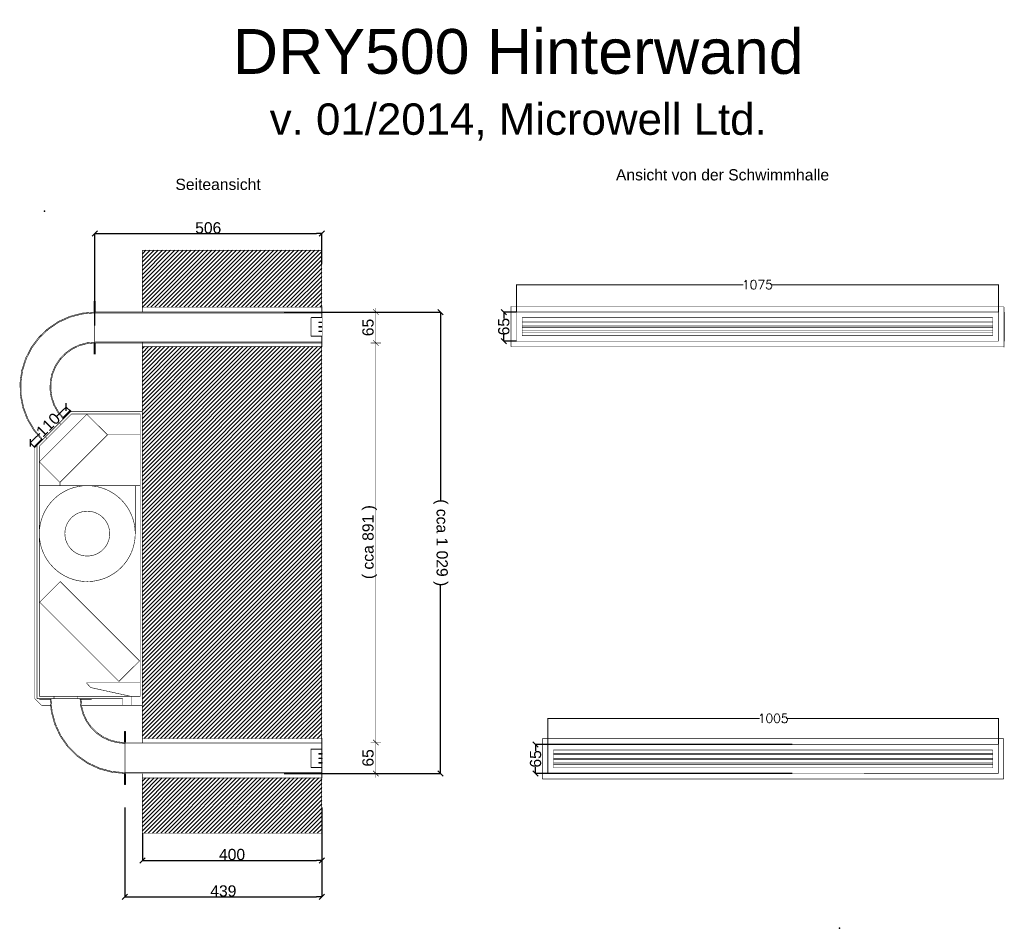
# Model space of a CAD drawing. Extents: x -1108 to 1088, y -1309 to 717.
import ezdxf

# ---------------------------------------------------------------- set-up
doc = ezdxf.new("R2010")
doc.units = 0
doc.header["$MEASUREMENT"] = 0
doc.linetypes.add('Achse', pattern=[11.5, 0, -4, 7.5, 0])
for name, color, linetype in [('Aktivní body', 7, 'Continuous'), ('Desky', 7, 'Continuous'), ('Kóty délkové', 7, 'Continuous'), ('Nábytek a zařízení', 7, 'Continuous'), ('Oblouky a kružnice', 7, 'Continuous'), ('Střechy', 7, 'Continuous'), ('Textové bloky', 7, 'Continuous'), ('Výplně', 7, 'Continuous'), ('Zdi', 7, 'Continuous'), ('Čáry', 7, 'Continuous')]:
    doc.layers.add(name, color=color, linetype=linetype)
doc.styles.add('GENERATED_STYLE_1', font='ARIAL.ttf')
doc.styles.get("Standard").update_dxf_attribs({"font": 'txt', "bigfont": 'BIGFONT.SHX'})
doc.dimstyles.new('Dimstyle_212', dxfattribs={"dimtxt": 25, "dimasz": 11.875, "dimexe": 0.18, "dimexo": 0, "dimgap": 0.09, "dimtad": 1, "dimdec": 0, "dimzin": 0, "dimdsep": 46, "dimtxsty": 'GENERATED_STYLE_1', "dimblk": 'ARROWHEAD_6', "dimblk1": 'ARROWHEAD_6', "dimblk2": 'ARROWHEAD_6', "dimcen": 0.09, "dimclrd": 7, "dimclre": 7, "dimclrt": 7, "dimazin": 0, "dimtfac": 1, "dimtdec": 4, "dimtmove": 0, "dimatfit": 0, "dimfxl": 1, "dimtolj": 1, "dimtzin": 0, "dimarcsym": 0})
doc.dimstyles.get("Standard").update_dxf_attribs({"dimtxt": 0.18, "dimasz": 0.18, "dimexe": 0.18, "dimexo": 0.0625, "dimgap": 0.09, "dimtad": 0, "dimtih": 1, "dimtoh": 1, "dimdec": 4, "dimzin": 0, "dimdsep": 46, "dimtxsty": 'Standard', "dimcen": 0.09, "dimadec": 0, "dimazin": 0, "dimtfac": 1, "dimtdec": 4, "dimtofl": 0, "dimtmove": 0, "dimatfit": 0, "dimfxl": 1, "dimtolj": 1, "dimtzin": 0, "dimarcsym": 0})
pattern_1 = [(45, (0, 0), (-4.596194, 4.596194), [])]

# ---------------------------------------------------------------- blocks, each defined once
blk = doc.blocks.new('HATCH_15', base_point=(20720, 1424.6))
at = {"layer": 'Výplně'}
blk.add_hatch(color=7, dxfattribs=at).paths.add_polyline_path([(20720, 1424.6), (20695, 1424.6), (20695, 1422.6), (20720, 1422.6)], flags=0)
at = {"layer": 'Výplně', "color": 7, "linetype": 'Continuous', "const_width": 1.25}
blk.add_lwpolyline([(20720, 1424.6), (20695, 1424.6), (20695, 1422.6), (20720, 1422.6)], close=True, dxfattribs=at)
blk = doc.blocks.new('HATCH_16', base_point=(20630, 1424.6))
at = {"layer": 'Výplně'}
blk.add_hatch(color=7, dxfattribs=at).paths.add_polyline_path([(20630, 1424.6), (20605, 1424.6), (20605, 1422.6), (20630, 1422.6)], flags=0)
at = {"layer": 'Výplně', "color": 7, "linetype": 'Continuous', "const_width": 1.25}
blk.add_lwpolyline([(20630, 1424.6), (20605, 1424.6), (20605, 1422.6), (20630, 1422.6)], close=True, dxfattribs=at)
blk = doc.blocks.new('HATCH_17', base_point=(20673.1, 2068))
at = {"layer": 'Výplně'}
blk.add_hatch(color=7, dxfattribs=at).paths.add_polyline_path([(20673.1, 2068), (20655.4, 2050.3), (20656.9, 2048.9), (20674.5, 2066.6)], flags=0)
at = {"layer": 'Výplně', "color": 7, "linetype": 'Continuous', "const_width": 1.25}
blk.add_lwpolyline([(20673.1, 2068), (20655.4, 2050.3), (20656.9, 2048.9), (20674.5, 2066.6)], close=True, dxfattribs=at)
blk = doc.blocks.new('HATCH_18', base_point=(20609.5, 2004.4))
at = {"layer": 'Výplně'}
blk.add_hatch(color=7, dxfattribs=at).paths.add_polyline_path([(20609.5, 2004.4), (20591.8, 1986.7), (20593.2, 1985.3), (20610.9, 2002.9)], flags=0)
at = {"layer": 'Výplně', "color": 7, "linetype": 'Continuous', "const_width": 1.25}
blk.add_lwpolyline([(20609.5, 2004.4), (20591.8, 1986.7), (20593.2, 1985.3), (20610.9, 2002.9)], close=True, dxfattribs=at)
blk = doc.blocks.new('HATCH_19', base_point=(21233.9, 1124.6))
at = {"layer": 'Zdi'}
h = blk.add_hatch(dxfattribs=at)
h.set_pattern_fill('cihla plná', scale=6.5, angle=45, style=0, pattern_type=0)
h.set_pattern_definition(pattern_1)
h.paths.add_polyline_path([(21233.9, 1124.6), (21233.9, 1247.6), (20833.9, 1247.6), (20833.9, 1124.6)], flags=0)
blk = doc.blocks.new('HATCH_20', base_point=(21233.9, 2209.6))
at = {"layer": 'Zdi'}
h = blk.add_hatch(dxfattribs=at)
h.set_pattern_fill('cihla plná', scale=6.5, angle=45, style=0, pattern_type=0)
h.set_pattern_definition(pattern_1)
h.paths.add_polyline_path([(21233.9, 2209.6), (20833.9, 2209.6), (20833.9, 1335.6), (21233.9, 1335.6)], flags=0)
blk = doc.blocks.new('HATCH_21', base_point=(21233.9, 2424.6))
at = {"layer": 'Zdi'}
h = blk.add_hatch(dxfattribs=at)
h.set_pattern_fill('cihla plná', scale=6.5, angle=45, style=0, pattern_type=0)
h.set_pattern_definition(pattern_1)
h.paths.add_polyline_path([(21233.9, 2424.6), (20833.9, 2424.6), (20833.9, 2297.6), (21233.9, 2297.6)], flags=0)
blk = doc.blocks.new('HATCH_5', base_point=(21234.9, 2273.7))
at = {"layer": 'Nábytek a zařízení'}
blk.add_hatch(color=7, dxfattribs=at).paths.add_polyline_path([(21234.9, 2273.7), (21234.9, 2298.7), (21234.4, 2298.7), (21233.9, 2298.2), (21233.9, 2275.4), (21233.7, 2274.9), (21233.2, 2274.7), (21210.4, 2274.7), (21209.9, 2274.2), (21209.9, 2273.7)], flags=0)
blk = doc.blocks.new('HATCH_6', base_point=(21234.9, 2233.7))
at = {"layer": 'Nábytek a zařízení'}
blk.add_hatch(color=7, dxfattribs=at).paths.add_polyline_path([(21234.9, 2233.7), (21209.9, 2233.7), (21209.9, 2233.2), (21210.4, 2232.7), (21233.1, 2232.7), (21233.6, 2232.4), (21233.9, 2231.9), (21233.9, 2209.2), (21234.4, 2208.7), (21234.9, 2208.7)], flags=0)
blk = doc.blocks.new('HATCH_7', base_point=(21226.9, 2254.6))
at = {"layer": 'Nábytek a zařízení'}
blk.add_hatch(color=7, dxfattribs=at).paths.add_polyline_path([(21226.9, 2254.6), (21226.9, 2252.6), (21234.9, 2252.6), (21234.9, 2254.6)], flags=0)
blk = doc.blocks.new('HATCH_8', base_point=(21226.9, 2244.6))
at = {"layer": 'Nábytek a zařízení'}
blk.add_hatch(color=7, dxfattribs=at).paths.add_polyline_path([(21226.9, 2244.6), (21226.9, 2242.6), (21234.9, 2242.6), (21234.9, 2244.6)], flags=0)
blk = doc.blocks.new('HATCH_9', base_point=(21226.9, 2264.6))
at = {"layer": 'Nábytek a zařízení'}
blk.add_hatch(color=7, dxfattribs=at).paths.add_polyline_path([(21226.9, 2264.6), (21226.9, 2262.6), (21234.9, 2262.6), (21234.9, 2264.6)], flags=0)
blk = doc.blocks.new('HATCH_10', base_point=(21227.1, 1292.4))
at = {"layer": 'Nábytek a zařízení'}
blk.add_hatch(color=7, dxfattribs=at).paths.add_polyline_path([(21227.1, 1292.4), (21227.1, 1290.4), (21235.1, 1290.4), (21235.1, 1292.4)], flags=0)
blk = doc.blocks.new('HATCH_11', base_point=(21227.1, 1282.4))
at = {"layer": 'Nábytek a zařízení'}
blk.add_hatch(color=7, dxfattribs=at).paths.add_polyline_path([(21227.1, 1282.4), (21227.1, 1280.4), (21235.1, 1280.4), (21235.1, 1282.4)], flags=0)
blk = doc.blocks.new('HATCH_12', base_point=(21227.1, 1302.4))
at = {"layer": 'Nábytek a zařízení'}
blk.add_hatch(color=7, dxfattribs=at).paths.add_polyline_path([(21227.1, 1302.4), (21227.1, 1300.4), (21235.1, 1300.4), (21235.1, 1302.4)], flags=0)
blk = doc.blocks.new('HATCH_13', base_point=(21234.9, 1271.5))
at = {"layer": 'Nábytek a zařízení'}
blk.add_hatch(color=7, dxfattribs=at).paths.add_polyline_path([(21234.9, 1271.5), (21209.9, 1271.5), (21209.9, 1271), (21210.4, 1270.5), (21233.1, 1270.5), (21233.6, 1270.2), (21233.9, 1269.8), (21233.9, 1247), (21234.4, 1246.5), (21234.9, 1246.5)], flags=0)
blk = doc.blocks.new('HATCH_14', base_point=(21234.9, 1311.5))
at = {"layer": 'Nábytek a zařízení'}
blk.add_hatch(color=7, dxfattribs=at).paths.add_polyline_path([(21234.9, 1311.5), (21234.9, 1336.5), (21234.4, 1336.5), (21233.9, 1336), (21233.9, 1313.3), (21233.6, 1312.8), (21233.1, 1312.5), (21210.4, 1312.5), (21209.9, 1312), (21209.9, 1311.5)], flags=0)
blk = doc.blocks.new('*D22')
at = {"layer": 'Kóty délkové', "color": 7, "linetype": 'Continuous', "const_width": 1.25}
for points in [[(21342.9, 2286.6), (21366.3, 2286.6)], [(21360.9, 2280.4), (21348.4, 2292.9)], [(21354.6, 2296), (21354.6, 2286.6)], [(21354.6, 2286.6), (21354.6, 2217.6)], [(21360.9, 2211.4), (21348.4, 2223.9)], [(21342.9, 2217.6), (21366.3, 2217.6)]]:
    blk.add_lwpolyline(points, dxfattribs=at)
at = {"layer": 'Kóty délkové', "color": 7, "style": 'GENERATED_STYLE_1', "oblique": 0}
blk.add_text('65', height=25, rotation=90, dxfattribs=at).set_placement((21349.6, 2232.8))
blk = doc.blocks.new('ARROWHEAD_6')
at = {"color": 0, "linetype": 'Continuous'}
for p, q in [((0, 0), (-1, 0)), ((-0.5, -0.5), (0.5, 0.5))]:
    blk.add_line(p, q, dxfattribs=at)
blk = doc.blocks.new('*D24')
at = {"layer": 'Kóty délkové', "color": 7, "linetype": 'Continuous', "const_width": 1.25}
for points in [[(21360.9, 2211.4), (21348.4, 2223.9)], [(21342.9, 2217.6), (21366.3, 2217.6)], [(21354.6, 2217.6), (21354.6, 1326.6)], [(21342.9, 1326.6), (21366.3, 1326.6)], [(21360.9, 1320.3), (21348.4, 1332.8)]]:
    blk.add_lwpolyline(points, dxfattribs=at)
at = {"layer": 'Kóty délkové', "color": 7, "style": 'GENERATED_STYLE_1', "oblique": 0}
blk.add_text('( cca 891 )', height=25, rotation=90, dxfattribs=at).set_placement((21349.6, 1691))
blk = doc.blocks.new('*D25')
at = {"layer": 'Kóty délkové', "color": 7, "linetype": 'Continuous', "const_width": 1.25}
for points in [[(21342.9, 1326.6), (21366.3, 1326.6)], [(21360.9, 1320.3), (21348.4, 1332.8)], [(21354.6, 1326.6), (21354.6, 1257.6)], [(21342.9, 1257.6), (21366.3, 1257.6)], [(21348.4, 1263.8), (21360.9, 1251.3)], [(21354.6, 1257.6), (21354.6, 1248.2)]]:
    blk.add_lwpolyline(points, dxfattribs=at)
at = {"layer": 'Kóty délkové', "color": 7, "style": 'GENERATED_STYLE_1', "oblique": 0}
blk.add_text('65', height=25, rotation=90, dxfattribs=at).set_placement((21349.6, 1272.8))
blk = doc.blocks.new('*D26')
at = {"layer": 'Defpoints', "color": 0}
for p in [(-518, 65), (-518, -964.1), (-169.6, -964.1)]:
    blk.add_point(p, dxfattribs=at)
at = {"layer": 'Kóty délkové', "color": 7, "linetype": 'Continuous', "lineweight": -2}
for p, q in [((-518, 65), (-169.4, 65)), ((-169.6, 53.1), (-169.6, -354.2)), ((-169.6, -952.2), (-169.6, -544.9)), ((-518, -964.1), (-169.4, -964.1))]:
    blk.add_line(p, q, dxfattribs=at)
at = {"layer": 'Kóty délkové', "color": 7, "lineweight": -2, "xscale": 11.875, "yscale": 11.875, "zscale": 11.875}
for p, rotation in [((-169.6, 65), 90), ((-169.6, -964.1), 270)]:
    blk.add_blockref('ARROWHEAD_6', p, dxfattribs=dict(at, rotation=rotation))
at = {"layer": 'Kóty délkové', "color": 7, "linetype": 'Continuous', "insert": (-169.6, -449.5), "char_height": 25, "attachment_point": 5, "rotation": 270, "style": 'GENERATED_STYLE_1'}
blk.add_mtext('\\A1;( cca 1\xa0029 )', dxfattribs=at)
blk = doc.blocks.new('*D27')
at = {"layer": 'Defpoints', "color": 0}
for p in [(-873.5, -1039.8), (-434.5, -1039.8), (-434.5, -1239.2)]:
    blk.add_point(p, dxfattribs=at)
at = {"layer": 'Kóty délkové', "color": 7, "linetype": 'Continuous', "lineweight": -2}
for p, q in [((-873.5, -1039.8), (-873.5, -1239.4)), ((-434.5, -1039.8), (-434.5, -1239.4)), ((-861.6, -1239.2), (-446.4, -1239.2))]:
    blk.add_line(p, q, dxfattribs=at)
at = {"layer": 'Kóty délkové', "color": 7, "lineweight": -2, "xscale": 11.875, "yscale": 11.875, "zscale": 11.875, "rotation": 180}
blk.add_blockref('ARROWHEAD_6', (-873.5, -1239.2), dxfattribs=at)
at = {"layer": 'Kóty délkové', "color": 7, "lineweight": -2, "xscale": 11.875, "yscale": 11.875, "zscale": 11.875}
blk.add_blockref('ARROWHEAD_6', (-434.5, -1239.2), dxfattribs=at)
at = {"layer": 'Kóty délkové', "color": 7, "linetype": 'Continuous', "insert": (-654, -1226.3), "char_height": 25, "attachment_point": 5, "style": 'GENERATED_STYLE_1'}
blk.add_mtext('\\A1;439', dxfattribs=at)
blk = doc.blocks.new('*D28')
at = {"layer": 'Defpoints', "color": 0}
for p in [(-834.5, -1097.1), (-434.5, -1097.1), (-434.5, -1157.8)]:
    blk.add_point(p, dxfattribs=at)
at = {"layer": 'Kóty délkové', "color": 7, "linetype": 'Continuous', "lineweight": -2}
for p, q in [((-834.5, -1097.1), (-834.5, -1158)), ((-434.5, -1097.1), (-434.5, -1158)), ((-822.7, -1157.8), (-446.4, -1157.8))]:
    blk.add_line(p, q, dxfattribs=at)
at = {"layer": 'Kóty délkové', "color": 7, "lineweight": -2, "xscale": 11.875, "yscale": 11.875, "zscale": 11.875, "rotation": 180}
blk.add_blockref('ARROWHEAD_6', (-834.5, -1157.8), dxfattribs=at)
at = {"layer": 'Kóty délkové', "color": 7, "lineweight": -2, "xscale": 11.875, "yscale": 11.875, "zscale": 11.875}
blk.add_blockref('ARROWHEAD_6', (-434.5, -1157.8), dxfattribs=at)
at = {"layer": 'Kóty délkové', "color": 7, "linetype": 'Continuous', "insert": (-634.5, -1144.9), "char_height": 25, "attachment_point": 5, "style": 'GENERATED_STYLE_1'}
blk.add_mtext('\\A1;400', dxfattribs=at)
blk = doc.blocks.new('*D29')
at = {"layer": 'Defpoints', "color": 0}
for p in [(-1004.8, -146.8), (-994.5, -157.1), (-1074.5, -237.1)]:
    blk.add_point(p, dxfattribs=at)
at = {"layer": 'Kóty délkové', "color": 7, "linetype": 'Continuous', "lineweight": -2}
for p, q in [((-994.5, -157.1), (-1005, -146.6)), ((-1013.2, -155.2), (-1026.1, -168.1)), ((-1076.4, -218.4), (-1063.5, -205.5)), ((-1074.5, -237.1), (-1085, -226.6))]:
    blk.add_line(p, q, dxfattribs=at)
at = {"layer": 'Kóty délkové', "color": 7, "lineweight": -2, "xscale": 11.875, "yscale": 11.875, "zscale": 11.875}
for p, rotation in [((-1004.8, -146.8), 44.99999999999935), ((-1084.8, -226.8), 224.9999999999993)]:
    blk.add_blockref('ARROWHEAD_6', p, dxfattribs=dict(at, rotation=rotation))
at = {"layer": 'Kóty délkové', "color": 7, "linetype": 'Continuous', "insert": (-1044.8, -186.8), "char_height": 25, "attachment_point": 5, "rotation": 45, "style": 'GENERATED_STYLE_1'}
blk.add_mtext('\\A1;110', dxfattribs=at)
blk = doc.blocks.new('*D30')
at = {"layer": 'Defpoints', "color": 0}
for p in [(-434.5, 239.9), (-434.5, 172.8), (-940.9, 34.8)]:
    blk.add_point(p, dxfattribs=at)
at = {"layer": 'Kóty délkové', "color": 7, "linetype": 'Continuous', "lineweight": -2}
for p, q in [((-940.9, 34.8), (-940.9, 240.1)), ((-929, 239.9), (-446.4, 239.9)), ((-434.5, 172.8), (-434.5, 240.1))]:
    blk.add_line(p, q, dxfattribs=at)
at = {"layer": 'Kóty délkové', "color": 7, "lineweight": -2, "xscale": 11.875, "yscale": 11.875, "zscale": 11.875, "rotation": 180}
blk.add_blockref('ARROWHEAD_6', (-940.9, 239.9), dxfattribs=at)
at = {"layer": 'Kóty délkové', "color": 7, "lineweight": -2, "xscale": 11.875, "yscale": 11.875, "zscale": 11.875}
blk.add_blockref('ARROWHEAD_6', (-434.5, 239.9), dxfattribs=at)
at = {"layer": 'Kóty délkové', "color": 7, "linetype": 'Continuous', "insert": (-687.7, 252.7), "char_height": 25, "attachment_point": 5, "style": 'GENERATED_STYLE_1'}
blk.add_mtext('\\A1;506', dxfattribs=at)
blk = doc.blocks.new('*D31')
at = {"layer": 'Defpoints', "color": 0}
for p in [(-28.3, 65), (0, 65), (0, 0)]:
    blk.add_point(p, dxfattribs=at)
at = {"layer": 'Kóty délkové', "color": 7, "linetype": 'Continuous', "lineweight": -2}
for p, q in [((0, 65), (-28.5, 65)), ((-28.3, 53.1), (-28.3, 50.6)), ((0, 0), (-28.5, 0)), ((-28.3, 11.9), (-28.3, 14.4))]:
    blk.add_line(p, q, dxfattribs=at)
at = {"layer": 'Kóty délkové', "color": 7, "lineweight": -2, "xscale": 11.875, "yscale": 11.875, "zscale": 11.875}
for p, rotation in [((-28.3, 65), 90), ((-28.3, 0), 270)]:
    blk.add_blockref('ARROWHEAD_6', p, dxfattribs=dict(at, rotation=rotation))
at = {"layer": 'Kóty délkové', "color": 7, "linetype": 'Continuous', "insert": (-28.3, 32.5), "char_height": 25, "attachment_point": 5, "rotation": 90, "style": 'GENERATED_STYLE_1'}
blk.add_mtext('\\A1;65', dxfattribs=at)
blk = doc.blocks.new('*D34')
at = {"layer": 'Defpoints', "color": 0}
for p in [(42.6, -899.1), (615, -899.1), (615, -964.1)]:
    blk.add_point(p, dxfattribs=at)
at = {"layer": 'Kóty délkové', "color": 7, "linetype": 'Continuous', "lineweight": -2}
for p, q in [((615, -899.1), (42.4, -899.1)), ((42.6, -910.9), (42.6, -913.4)), ((615, -964.1), (42.4, -964.1)), ((42.6, -952.2), (42.6, -949.7))]:
    blk.add_line(p, q, dxfattribs=at)
at = {"layer": 'Kóty délkové', "color": 7, "lineweight": -2, "xscale": 11.875, "yscale": 11.875, "zscale": 11.875}
for p, rotation in [((42.6, -899.1), 90), ((42.6, -964.1), 270)]:
    blk.add_blockref('ARROWHEAD_6', p, dxfattribs=dict(at, rotation=rotation))
at = {"layer": 'Kóty délkové', "color": 7, "linetype": 'Continuous', "insert": (42.6, -931.6), "char_height": 25, "attachment_point": 5, "rotation": 90, "style": 'GENERATED_STYLE_1'}
blk.add_mtext('\\A1;65', dxfattribs=at)
blk = doc.blocks.new('*D36')
at = {"color": 0, "linetype": 'Continuous', "lineweight": 0}
for p, q in [((70, -899), (70, -841)), ((70.2, -841.2), (542.4, -841.2)), ((1074.8, -841.2), (602.6, -841.2)), ((1075, -899), (1075, -841))]:
    blk.add_line(p, q, dxfattribs=at)
at = {"color": 0}
for points in [[(70.2, -841.1), (70.2, -841.2), (70, -841.2)], [(1074.8, -841.2), (1074.8, -841.1), (1075, -841.2)]]:
    blk.add_solid(points, dxfattribs=at)
at = {"layer": 'Defpoints', "color": 0}
for p in [(1075, -841.2), (70, -899.1), (1075, -899.1)]:
    blk.add_point(p, dxfattribs=at)
at = {"color": 0, "linetype": 'Continuous', "lineweight": 0, "insert": (572.5, -841.2), "char_height": 20, "attachment_point": 5}
blk.add_mtext('\\A1;1005', dxfattribs=at)
blk = doc.blocks.new('*D39')
at = {"color": 0, "linetype": 'Continuous', "lineweight": 0}
for p, q in [((0, 65.1), (0, 126.3)), ((0.2, 126.1), (505.7, 126.1)), ((1074.8, 126.1), (569.3, 126.1)), ((1075, 65.1), (1075, 126.3))]:
    blk.add_line(p, q, dxfattribs=at)
at = {"color": 0}
for points in [[(0.2, 126.2), (0.2, 126.1), (0, 126.1)], [(1074.8, 126.1), (1074.8, 126.2), (1075, 126.1)]]:
    blk.add_solid(points, dxfattribs=at)
at = {"layer": 'Defpoints', "color": 0}
for p in [(1075, 126.1), (0, 65), (1075, 65)]:
    blk.add_point(p, dxfattribs=at)
at = {"color": 0, "linetype": 'Continuous', "lineweight": 0, "insert": (537.5, 126.1), "char_height": 20, "attachment_point": 5}
blk.add_mtext('\\A1;1075', dxfattribs=at)
blk = doc.blocks.new('DIM_1', base_point=(21354.6, 2217.6))
at = {"layer": 'Kóty délkové', "color": 7, "linetype": 'Continuous'}
for p1, p2, text, picture, middle in [((21123.5, 2286.6), (21123.5, 2217.6), '65', '*D22', (21337.1, 2252.1)), ((21123.5, 2217.6), (21123.5, 1326.6), '( cca 891 )', '*D24', (21337.1, 1772.1)), ((21123.5, 1326.6), (21123.5, 1257.6), '65', '*D25', (21337.1, 1292.1))]:
    dim = blk.add_aligned_dim(p1=p1, p2=p2, distance=231.1, text=text, dimstyle='Dimstyle_212', dxfattribs=at)
    dim.commit()
    dim.dimension.update_dxf_attribs({"geometry": picture, "text_midpoint": middle, "text_rotation": 270})

msp = doc.modelspace()

# ---------------------------------------------------------------- linework, layer by layer
at = {"linetype": 'Continuous', "lineweight": 0}
for p, q in [((1087.5, 0), (1087.5, 65)), ((70, -899.1), (70, -964.1))]:
    msp.add_line(p, q, dxfattribs=at)
at = {"layer": 'Aktivní body', "color": 255}
for p in [(-1052.8, 290.1), (720.4, -1309.4)]:
    msp.add_point(p, dxfattribs=at)
at = {"layer": 'Desky', "color": 7, "linetype": 'Continuous', "const_width": 1.25}
for points in [[(-994.5, -157.1), (-839.5, -157.1)], [(-994.5, -157.1), (-834.5, -157.1)], [(-992.5, -162.1), (-839.5, -162.1)], [(-834.5, -162.1), (-834.5, -157.1)], [(-1069.5, -797.1), (-1069.5, -792.1)], [(-1069.5, -797.1), (-878.2, -797.1)], [(-1064.5, -792.1), (-858.2, -792.1)], [(-878.2, -797.1), (-1064.5, -797.1)], [(-878.2, -812.1), (-878.2, -809.1)], [(-878.2, -812.1), (-858.2, -812.1)], [(-863.2, -812.1), (-873.2, -812.1)], [(-858.2, -792.1), (-839.5, -792.1)], [(-858.2, -797.1), (-858.2, -792.1)], [(-858.2, -812.1), (-858.2, -809.1)]]:
    msp.add_lwpolyline(points, dxfattribs=at)
at = {"layer": 'Nábytek a zařízení', "color": 7, "linetype": 'Continuous', "const_width": 1.25}
for points in [[(-434, 77.1), (-434.5, 77.1)], [(-434.5, 76.6), (-434, 77.1)], [(-434.5, 65), (-434.5, 76.6)], [(-434, 77.1), (-433.5, 77.1)], [(-433.5, 52.1), (-433.5, 77.1)], [(-1045, 28.6), (-1021.7, 44.2)], [(-1021.7, 44.2), (-996.1, 55.6)], [(-1020.7, 42.4), (-995.4, 53.7)], [(-996.1, 55.6), (-968.9, 62.6)], [(-995.4, 53.7), (-968.5, 60.7)], [(-968.9, 62.6), (-940.9, 65)], [(-968.5, 60.7), (-940.9, 63)], [(-940.9, 65), (-940.9, 63)], [(-940.9, 63), (-940.9, 65)], [(-940.9, 65), (-434.5, 65)], [(-940.9, 63), (-940.9, -2)], [(-940.9, 63), (-940.9, -2)], [(-940.9, 63), (-434.5, 63)], [(-458.5, 52.6), (-458, 53.1)], [(-458.5, 52.1), (-458.5, 52.6)], [(-458.6, 12.1), (-458.6, 52.6)], [(-458.5, 52.1), (-433.5, 52.1)], [(-458, 53.1), (-435.3, 53.1)], [(-435.3, 53.1), (-434.8, 53.3)], [(-434.8, 53.3), (-434.5, 53.8)], [(-434.5, 53.8), (-434.5, 63)], [(-433.6, 43), (-433.6, 52.1)], [(-1065.4, 9.3), (-1045, 28.6)], [(-1063.9, 7.9), (-1043.8, 27)], [(-1043.8, 27), (-1020.7, 42.4)], [(-441.6, 41), (-441.6, 43)], [(-441.6, 43), (-433.6, 43)], [(-441.6, 41), (-433.6, 41)], [(-441.6, 31), (-441.6, 33)], [(-441.6, 33), (-433.6, 33)], [(-441.6, 31), (-433.6, 31)], [(-441.6, 21), (-441.6, 23)], [(-441.6, 23), (-433.6, 23)], [(-433.6, 41), (-433.6, 43)], [(-433.6, 33), (-433.6, 41)], [(-433.6, 31), (-433.6, 33)], [(-433.6, 23), (-433.6, 31)], [(-433.6, 21), (-433.6, 23)], [(-1082.3, -13.2), (-1065.4, 9.3)], [(-1080.6, -14.2), (-1063.9, 7.9)], [(-458.6, 12.1), (-433.6, 12.1)], [(-458.6, 11.6), (-458.6, 12.1)], [(-458.1, 11.1), (-458.6, 11.6)], [(-458.1, 11.1), (-435.3, 11.1)], [(-441.6, 21), (-433.6, 21)], [(-434.8, 10.8), (-435.3, 11.1)], [(-434.6, 10.3), (-434.8, 10.8)], [(-434.6, -12.4), (-434.6, 10.3)], [(-433.6, 12.1), (-433.6, 21)], [(-433.6, -12.9), (-433.6, 12.1)], [(-1095.2, -38.1), (-1082.3, -13.2)], [(-1093.3, -38.9), (-1080.6, -14.2)], [(-992.6, -16.4), (-1007.2, -27.1)], [(-991.6, -18.1), (-1005.9, -28.6)], [(-976.4, -8.5), (-992.6, -16.4)], [(-975.7, -10.4), (-991.6, -18.1)], [(-958.9, -3.6), (-976.4, -8.5)], [(-958.6, -5.6), (-975.7, -10.4)], [(-940.9, -2), (-958.9, -3.6)], [(-940.9, -4), (-958.6, -5.6)], [(-940.9, -2), (-940.9, -4)], [(-940.9, -2), (-434.5, -2)], [(-940.9, -4), (-940.9, -2)], [(-940.9, -4), (-434.5, -4)], [(-434.5, -4), (-434.5, -2)], [(-434.1, -12.9), (-434.6, -12.4)], [(-434.1, -12.9), (-434.5, -12.9)], [(-434.1, -12.9), (-433.6, -12.9)], [(-1103.7, -64.8), (-1095.2, -38.1)], [(-1101.8, -65.3), (-1093.3, -38.9)], [(-1019.6, -40.3), (-1029.5, -55.5)], [(-1018, -41.6), (-1027.7, -56.5)], [(-1007.2, -27.1), (-1019.6, -40.3)], [(-1005.9, -28.6), (-1018, -41.6)], [(-1107.6, -92.6), (-1103.7, -64.8)], [(-1105.6, -92.7), (-1101.8, -65.3)], [(-1029.5, -55.5), (-1036.4, -72.2)], [(-1027.7, -56.5), (-1034.5, -72.8)], [(-1036.4, -72.2), (-1040.2, -89.9)], [(-1034.5, -72.8), (-1038.2, -90.2)], [(-1106.9, -120.7), (-1107.6, -92.6)], [(-1104.9, -120.5), (-1105.6, -92.7)], [(-1040.2, -89.9), (-1040.7, -108)], [(-1040.7, -108), (-1038, -125.9)], [(-1038.2, -90.2), (-1038.7, -107.9)], [(-1038.7, -107.9), (-1036.1, -125.5)], [(-1101.4, -148.2), (-1106.9, -120.7)], [(-1099.5, -147.7), (-1104.9, -120.5)], [(-1038, -125.9), (-1032.1, -143)], [(-1036.1, -125.5), (-1030.3, -142.2)], [(-1091.4, -174.5), (-1101.4, -148.2)], [(-1089.6, -173.6), (-1099.5, -147.7)], [(-1032.1, -143), (-1023.2, -158.8)], [(-1030.3, -142.2), (-1021.6, -157.7)], [(-1077.1, -198.6), (-1091.4, -174.5)], [(-1075.5, -197.5), (-1089.6, -173.6)], [(-1023.2, -158.8), (-1011.6, -172.7)], [(-1021.6, -157.7), (-1010.2, -171.3)], [(-1011.6, -172.7), (-1010.2, -171.3)], [(-1057.6, -218.7), (-1075.5, -197.5)], [(-1059, -220.1), (-1077.1, -198.6)], [(-1059, -220.1), (-1057.6, -218.7)], [(-1037.9, -826.1), (-1040.5, -797.1)], [(-1038.5, -797.1), (-1040.5, -797.1)], [(-1036, -825.7), (-1038.5, -797.1)], [(-973.5, -797.1), (-972, -814.4)], [(-971.5, -797.1), (-973.5, -797.1)], [(-971.5, -797.1), (-970, -814.1)], [(-1030.4, -854.2), (-1037.9, -826.1)], [(-1028.5, -853.5), (-1036, -825.7)], [(-972, -814.4), (-967.4, -831.3)], [(-970, -814.1), (-965.6, -830.6)], [(-967.4, -831.3), (-960.1, -847.1)], [(-965.6, -830.6), (-958.4, -846.1)], [(-1018.1, -880.6), (-1030.4, -854.2)], [(-1016.4, -879.6), (-1028.5, -853.5)], [(-960.1, -847.1), (-950.1, -861.3)], [(-958.4, -846.1), (-948.6, -860.1)], [(-950.1, -861.3), (-937.8, -873.7)], [(-948.6, -860.1), (-936.5, -872.1)], [(-937.8, -873.7), (-923.5, -883.7)], [(-936.5, -872.1), (-922.5, -881.9)], [(-1001.4, -904.4), (-1018.1, -880.6)], [(-999.9, -903.1), (-1016.4, -879.6)], [(-923.5, -883.7), (-907.7, -891)], [(-922.5, -881.9), (-907, -889.1)], [(-907.7, -891), (-890.8, -895.5)], [(-907, -889.1), (-890.5, -893.6)], [(-890.8, -895.5), (-873.5, -897.1)], [(-890.5, -893.6), (-873.5, -895.1)], [(-873.5, -897.1), (-873.5, -895.1)], [(-873.5, -895.1), (-434.5, -895.1)], [(-873.5, -895.1), (-873.5, -897.1)], [(-873.5, -897.1), (-434.5, -897.1)], [(-873.5, -897.1), (-873.5, -962.1)], [(-434.1, -885.1), (-434.5, -885.1)], [(-434.6, -885.6), (-434.1, -885.1)], [(-434.5, -975.1), (-434.5, -885.1)], [(-434.6, -908.4), (-434.6, -885.6)], [(-434.5, -897.1), (-434.5, -895.1)], [(-434.1, -885.1), (-433.6, -885.1)], [(-433.6, -910.1), (-433.6, -885.1)], [(-980.8, -925), (-1001.4, -904.4)], [(-979.5, -923.5), (-999.9, -903.1)], [(-458.6, -909.6), (-458.1, -909.1)], [(-458.6, -951.1), (-458.6, -909.1)], [(-458.6, -910.1), (-458.6, -909.6)], [(-458.6, -910.1), (-433.6, -910.1)], [(-458.1, -909.1), (-435.3, -909.1)], [(-441.4, -921.2), (-441.4, -919.2)], [(-441.4, -919.2), (-433.4, -919.2)], [(-441.4, -921.2), (-433.4, -921.2)], [(-435.3, -909.1), (-434.8, -908.8)], [(-434.8, -908.8), (-434.6, -908.4)], [(-434.5, -910.1), (-434.5, -919.2)], [(-434.5, -921.2), (-434.5, -929.2)], [(-433.6, -919.2), (-433.6, -910.1)], [(-433.6, -929.2), (-433.6, -921.2)], [(-433.4, -921.2), (-433.4, -919.2)], [(-957, -941.7), (-980.8, -925)], [(-956, -940), (-979.5, -923.5)], [(-930.6, -954), (-957, -941.7)], [(-929.9, -952.1), (-956, -940)], [(-441.4, -931.2), (-441.4, -929.2)], [(-441.4, -929.2), (-433.4, -929.2)], [(-441.4, -931.2), (-433.4, -931.2)], [(-441.4, -941.2), (-441.4, -939.2)], [(-441.4, -939.2), (-433.4, -939.2)], [(-441.4, -941.2), (-433.4, -941.2)], [(-434.5, -931.2), (-434.5, -939.2)], [(-434.5, -941.2), (-434.5, -950.1)], [(-433.6, -939.2), (-433.6, -931.2)], [(-433.6, -975.1), (-433.6, -941.2)], [(-433.4, -931.2), (-433.4, -929.2)], [(-433.4, -941.2), (-433.4, -939.2)], [(-902.5, -961.5), (-930.6, -954)], [(-902.1, -959.6), (-929.9, -952.1)], [(-873.5, -964.1), (-902.5, -961.5)], [(-873.5, -962.1), (-902.1, -959.6)], [(-873.5, -962.1), (-434.5, -962.1)], [(-873.5, -964.1), (-873.5, -962.1)], [(-873.5, -962.1), (-873.5, -964.1)], [(-873.5, -964.1), (-434.5, -964.1)], [(-458.6, -950.1), (-433.6, -950.1)], [(-458.6, -950.6), (-458.6, -950.1)], [(-458.1, -951.1), (-458.6, -950.6)], [(-458.1, -951.1), (-435.3, -951.1)], [(-434.9, -951.4), (-435.3, -951.1)], [(-434.6, -951.9), (-434.9, -951.4)], [(-434.6, -974.6), (-434.6, -951.9)], [(-434.5, -964.1), (-434.5, -962.1)], [(-433.6, -975.1), (-433.6, -950.1)], [(-434.1, -975.1), (-434.6, -974.6)], [(-434.1, -975.1), (-434.5, -975.1)], [(-434.1, -975.1), (-433.6, -975.1)], [(-433.6, -975.1), (-433.6, -975.1)]]:
    msp.add_lwpolyline(points, dxfattribs=at)
at = {"layer": 'Oblouky a kružnice', "color": 7, "linetype": 'Continuous', "const_width": 1.25}
for points in [[(-1064.5, -429.1, 1), (-850.5, -429.1, 1)], [(-1007.5, -429.1, 1), (-907.5, -429.1, 1)]]:
    msp.add_lwpolyline(points, format="xyb", close=True, dxfattribs=at)
at = {"layer": 'Střechy', "color": 7, "linetype": 'Continuous', "const_width": 1.25}
for points in [[(-1019.5, -182.1), (-994.5, -157.1)], [(-1019.5, -189.1), (-992.5, -162.1)], [(-1064.5, -234.1), (-1019.5, -189.1)], [(-1047.5, -210.1), (-1019.5, -182.1)], [(-1016.1, -185.7), (-1019.5, -182.1)], [(-1069.5, -232.1), (-1047.5, -210.1)], [(-1047.5, -217.1), (-1051, -213.5)], [(-1074.5, -237.1), (-1069.5, -232.1)], [(-1069.5, -237.1), (-1069.5, -232.1)], [(-1069.5, -239.1), (-1069.5, -232.1)]]:
    msp.add_lwpolyline(points, dxfattribs=at)
at = {"layer": 'Zdi', "color": 7, "linetype": 'Continuous', "const_width": 1.25}
for points in [[(-834.5, 202.9), (-434.5, 202.9)], [(-834.5, 75.9), (-834.5, 202.9)], [(-434.5, 75.9), (-434.5, 202.9)], [(-834.5, 75.9), (-434.5, 75.9)], [(-834.5, 75.9), (-434.5, 75.9)], [(-834.5, 65.9), (-834.5, 75.9)], [(-834.5, 65.9), (-834.5, 65)], [(-434.5, 65.9), (-434.5, 75.9)], [(-834.5, -2.1), (-434.5, -2.1)], [(-834.5, -12.1), (-834.5, -2.1)], [(-834.5, -12.1), (-434.5, -12.1)], [(-834.5, -157.1), (-834.5, -12.1)], [(-834.5, -12.1), (-434.5, -12.1)], [(-434.5, -12.1), (-434.5, -2.1)], [(-434.5, -886.1), (-434.5, -12.1)], [(-839.5, -157.1), (-994.5, -157.1)], [(-839.5, -157.1), (-834.5, -157.1)], [(-839.5, -157.1), (-834.5, -157.1)], [(-839.5, -187.1), (-839.5, -162.1)], [(-834.5, -162.1), (-834.5, -187.1)], [(-839.5, -792.1), (-839.5, -187.1)], [(-834.5, -886.1), (-834.5, -187.1)], [(-1069.5, -284.1), (-1069.5, -237.1)], [(-1069.5, -284.1), (-1069.5, -239.1)], [(-1064.5, -234.1), (-1064.5, -279.1)], [(-1064.5, -279.1), (-1064.5, -237.1)], [(-1069.5, -792.1), (-1069.5, -256.1)], [(-1064.5, -243.8), (-1064.5, -792.1)], [(-1069.5, -797.1), (-1069.5, -737.1)], [(-1074.5, -797.1), (-1059.5, -812.1)], [(-1069.5, -797.1), (-1064.5, -797.1)], [(-1064.5, -797.1), (-1040.5, -797.1)], [(-1059.5, -812.1), (-1039.2, -812.1)], [(-970.2, -812.1), (-834.5, -812.1)], [(-970.2, -812.1), (-878.2, -812.1)], [(-878.2, -809.1), (-878.2, -797.1)], [(-878.2, -812.1), (-878.2, -797.1)], [(-878.2, -812.1), (-873.2, -812.1)], [(-863.2, -812.1), (-873.2, -812.1)], [(-863.2, -812.1), (-858.2, -812.1)], [(-858.2, -797.1), (-858.2, -809.1)], [(-858.2, -812.1), (-858.2, -797.1)], [(-858.2, -812.1), (-834.5, -812.1)], [(-834.5, -886.1), (-434.5, -886.1)], [(-834.5, -886.1), (-434.5, -886.1)], [(-834.5, -896.1), (-834.5, -886.1)], [(-434.5, -896.1), (-434.5, -886.1)], [(-834.5, -964.1), (-434.5, -964.1)], [(-834.5, -974.1), (-834.5, -964.1)], [(-434.5, -974.1), (-434.5, -964.1)], [(-834.5, -974.1), (-434.5, -974.1)], [(-834.5, -1097.1), (-834.5, -974.1)], [(-834.5, -974.1), (-434.5, -974.1)], [(-434.5, -1097.1), (-434.5, -974.1)], [(-834.5, -1097.1), (-434.5, -1097.1)]]:
    msp.add_lwpolyline(points, dxfattribs=at)
at = {"layer": 'Čáry', "color": 7, "linetype": 'Continuous', "const_width": 1.25}
for points in [[(-940.9, 90), (-942.4, 90)], [(-942.4, 90), (-942.4, 65)], [(-940.9, 65), (-940.9, 90)], [(-940.9, 90), (-939.4, 90)], [(-939.4, 90), (-939.4, 65)], [(-12.5, 77.5), (-12.5, -12.5)], [(-12.5, 77.5), (1087.5, 77.5)], [(1087.5, -14), (1087.5, 76)], [(12.5, 52.5), (1062.5, 52.5)], [(12.5, 52.5), (12.5, 12.5)], [(12.5, 44.8), (1062.5, 44.8)], [(1062.5, 12.5), (1062.5, 52.5)], [(12.5, 41.8), (1062.5, 41.8)], [(12.5, 34), (1062.5, 34)], [(12.5, 31), (1062.5, 31)], [(12.5, 23.2), (1062.5, 23.2)], [(12.5, 20.2), (1062.5, 20.2)], [(12.5, 12.5), (1062.5, 12.5)], [(-942.4, -29), (-942.4, -4)], [(-940.9, -4), (-940.9, -29)], [(-939.4, -29), (-939.4, -4)], [(-12.5, -12.5), (1087.5, -12.5)], [(-940.9, -29), (-942.4, -29)], [(-940.9, -29), (-939.4, -29)], [(-958.5, -162.9), (-1064.5, -268.9)], [(-912.5, -208.8), (-958.5, -162.9)], [(-1057.6, -218.7), (-1059, -217.3)], [(-1018.6, -314.9), (-912.5, -208.8)], [(-912.5, -208.8), (-839.7, -208.8)], [(-1074.5, -797.1), (-1074.5, -237.1)], [(-1018.6, -314.9), (-1064.5, -268.9)], [(-1064.5, -322.1), (-839.5, -322.1)], [(-1018.6, -314.9), (-1018.6, -322.1)], [(-850.5, -429.1), (-850.5, -322.1)], [(-1017.7, -536.1), (-1063.7, -582.1)], [(-1017.7, -536.1), (-840.9, -712.9)], [(-886.9, -758.8), (-1063.7, -582.1)], [(-840.9, -712.9), (-886.9, -758.8)], [(-839.5, -762), (-959.5, -762)], [(-959.5, -762), (-949.9, -772.4)], [(-949.9, -772.4), (-860.3, -792.1)], [(-1031.7, -797.1), (-1031.7, -791.8)], [(-980, -797.1), (-980, -791.8)], [(-873.5, -870.1), (-875, -870.1)], [(-875, -870.1), (-875, -895.1)], [(-873.5, -895.1), (-873.5, -870.1)], [(-873.5, -870.1), (-872, -870.1)], [(-872, -870.1), (-872, -895.1)], [(57.5, -886.6), (1086.6, -886.4)], [(57.5, -886.6), (57.5, -976.6)], [(1086.6, -976.4), (1086.6, -886.4)], [(82.5, -911.6), (82.5, -951.6)], [(82.5, -911.6), (1062.5, -911.6)], [(82.5, -919.3), (1062.5, -919.3)], [(82.5, -922.3), (1062.5, -922.3)], [(1062.5, -951.6), (1062.5, -911.6)], [(82.5, -930.1), (1062.5, -930.1)], [(82.5, -933.1), (1062.5, -933.1)], [(82.5, -940.9), (1062.5, -940.9)], [(82.5, -943.9), (1062.5, -943.9)], [(-875, -989.1), (-875, -964.1)], [(-873.5, -964.1), (-873.5, -989.1)], [(-872, -989.1), (-872, -964.1)], [(82.5, -951.6), (1062.5, -951.6)], [(57.5, -976.6), (1086.6, -976.4)], [(-873.5, -989.1), (-875, -989.1)], [(-873.5, -989.1), (-872, -989.1)]]:
    msp.add_lwpolyline(points, dxfattribs=at)
at = {"layer": 'Čáry', "color": 7, "linetype": 'Achse', "const_width": 1.25}
for points in [[(0, 65), (0, 0)], [(0, 65), (1075, 65)], [(1075, 0), (1075, 65)], [(0, 0), (1075, 0)], [(70, -899.1), (615, -899.1)], [(70, -899.1), (70, -964.1)], [(615, -899.1), (1075, -899.1)], [(1075, -964.1), (1075, -899.1)], [(70, -964.1), (615, -964.1)], [(615, -964.1), (1075.1, -964.5)]]:
    msp.add_lwpolyline(points, dxfattribs=at)

# ---------------------------------------------------------------- block references
at = {"layer": 'Kóty délkové', "color": 7, "linetype": 'Continuous'}
msp.add_blockref('DIM_1', (-313.9, -4), dxfattribs=at)
at = {"layer": 'Nábytek a zařízení', "color": 7, "linetype": 'Continuous'}
for name, p in [('HATCH_5', (-433.5, 52.1)), ('HATCH_9', (-441.6, 43)), ('HATCH_7', (-441.6, 33)), ('HATCH_8', (-441.6, 23)), ('HATCH_6', (-433.6, 12.1)), ('HATCH_14', (-433.6, -910.1)), ('HATCH_12', (-441.4, -919.2)), ('HATCH_10', (-441.4, -929.2)), ('HATCH_11', (-441.4, -939.2)), ('HATCH_13', (-433.6, -950.1))]:
    msp.add_blockref(name, p, dxfattribs=at)
at = {"layer": 'Výplně', "color": 7, "linetype": 'Continuous'}
for name, p in [('HATCH_17', (-995.4, -153.6)), ('HATCH_18', (-1059, -217.3)), ('HATCH_16', (-1038.5, -797.1)), ('HATCH_15', (-948.5, -797.1))]:
    msp.add_blockref(name, p, dxfattribs=at)
at = {"layer": 'Zdi', "color": 7, "linetype": 'Continuous'}
for name, p in [('HATCH_21', (-434.5, 202.9)), ('HATCH_20', (-434.5, -12.1)), ('HATCH_19', (-434.5, -1097.1))]:
    msp.add_blockref(name, p, dxfattribs=at)

# ---------------------------------------------------------------- texts
at = {"layer": 'Textové bloky', "color": 7, "style": 'GENERATED_STYLE_1'}
for s, insert, char_height, width, attachment_point in [('{DRY500 Hinterwand}', (3.8, 645.5), 100, 2950, 5), ('{v. 01/2014, Microwell Ltd.}', (3.8, 488.8), 70, 2950, 5), ('{Ansicht von der Schwimmhalle}', (221.8, 383.6), 25, 1107.706, 1), ('{Seiteansicht}', (-760.9, 362.3), 25, 291.06, 1)]:
    msp.add_mtext(s, dxfattribs=dict(at, insert=insert, char_height=char_height, width=width, attachment_point=attachment_point))

# ---------------------------------------------------------------- dimensions: what is measured, and where the dimension line sits
at = {"linetype": 'Continuous', "lineweight": 0}
for base, p1, p2, picture, middle in [((1075, 126.1), (0, 65), (1075, 65), '*D39', (537.5, 126.1)), ((1075, -841.2), (70, -899.1), (1075, -899.1), '*D36', (572.5, -841.2))]:
    dim = msp.add_linear_dim(base=base, p1=p1, p2=p2, dimstyle='Standard', override={"dimtxt": 20, "dimdec": 0, "dimdsep": 0, "dimatfit": 3, "dimlwd": 0, "dimlwe": 0}, dxfattribs=at)
    dim.commit()
    dim.dimension.update_dxf_attribs({"geometry": picture, "text_midpoint": middle})
at = {"layer": 'Kóty délkové', "color": 7, "linetype": 'Continuous'}
dim = msp.add_linear_dim(base=(-434.5, 239.9), p1=(-940.9, 34.8), p2=(-434.5, 172.8), dimstyle='Dimstyle_212', dxfattribs=at)
dim.commit()
dim.dimension.update_dxf_attribs({"geometry": '*D30', "text_midpoint": (-687.7, 252.7)})
for p1, p2, distance, text, picture, middle, turn in [((-518, 65), (-518, -964.1), 348.4, '( cca 1\xa0029 )', '*D26', (-169.6, -449.5), 270), ((-1074.5, -237.1), (-994.5, -157.1), 14.5, '110', '*D29', (-1044.8, -186.8), 45)]:
    dim = msp.add_aligned_dim(p1=p1, p2=p2, distance=distance, text=text, dimstyle='Dimstyle_212', dxfattribs=at)
    dim.commit()
    dim.dimension.update_dxf_attribs({"geometry": picture, "text_midpoint": middle, "text_rotation": turn})
for p1, p2, distance, picture, middle in [((0, 0), (0, 65), 28.3, '*D31', (-28.3, 32.5)), ((615, -964.1), (615, -899.1), 572.4, '*D34', (42.6, -931.6))]:
    dim = msp.add_aligned_dim(p1=p1, p2=p2, distance=distance, dimstyle='Dimstyle_212', dxfattribs=at)
    dim.commit()
    dim.dimension.update_dxf_attribs({"geometry": picture, "text_midpoint": middle, "text_rotation": 90})
for p1, p2, distance, picture, middle in [((-873.5, -1039.8), (-434.5, -1039.8), -199.4, '*D27', (-654, -1226.3)), ((-834.5, -1097.1), (-434.5, -1097.1), -60.7, '*D28', (-634.5, -1144.9))]:
    dim = msp.add_aligned_dim(p1=p1, p2=p2, distance=distance, dimstyle='Dimstyle_212', dxfattribs=at)
    dim.commit()
    dim.dimension.update_dxf_attribs({"geometry": picture, "text_midpoint": middle})

doc.saveas('drawing.dxf')
